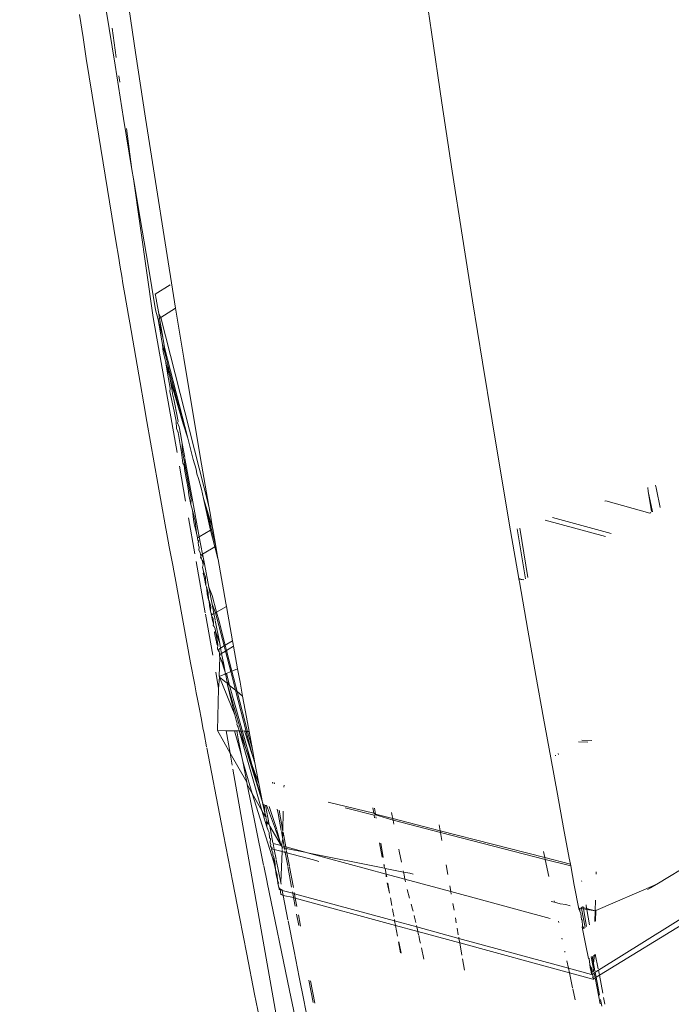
# Model space of a CAD drawing. Header units: millimetres. Extents: x 504675 to 860349, y -23215 to 63575.
# Tile 41 of 177: x 590904 to 590937, y 32857 to 32908. Entities that reach past the tile are written whole.
import ezdxf
from ezdxf import colors
from ezdxf.entities.mleader import LeaderData, LeaderLine
from ezdxf.math import Vec2, Vec3

# ---------------------------------------------------------------- set-up
doc = ezdxf.new("R2010")
doc.units = ezdxf.units.MM
doc.header["$LTSCALE"] = 10
doc.linetypes.add('LEVEL-F-OVERALL LAYOUT$0$HIDDEN', pattern=[0.375, 0.25, -0.125])
doc.layers.get('0').update_dxf_attribs({"linetype": 'CONTINUOUS'})
for name, color, linetype, lineweight in [('ARCH', 8, 'CONTINUOUS', 0), ('furniture', 8, 'CONTINUOUS', 5), ('level-C-ELEVATION-$0$I-ANNO-TEXT', 8, 'CONTINUOUS', 18)]:
    doc.layers.add(name, color=color, linetype=linetype, lineweight=lineweight)
doc.layers.add('LEVEL-F-OVERALL LAYOUT$0$DASH1L', color=8, linetype='LEVEL-F-OVERALL LAYOUT$0$HIDDEN')
doc.styles.add('level-C-ELEVATION-$0$KGD - Note', font='romans.shx', dxfattribs={"width": 0.7, "height": 2})

# ---------------------------------------------------------------- blocks, each defined once
blk = doc.blocks.new('ARCH')
at = {"layer": 'LEVEL-F-OVERALL LAYOUT$0$DASH1L'}
h = blk.add_hatch(dxfattribs=at)
h.set_pattern_fill('ANGLE', color=8, scale=10, angle=352.0664)
h.set_pattern_definition([(352.0664444, (-404119.055, 373340.98), (9.6410197, 69.1814516), [50.8, -19.05]), (82.0664444, (-404119.055, 373340.98), (-69.1814516, 9.6410197), [50.8, -19.05])])
edge = h.paths.add_edge_path(flags=16)
edge.add_line((572074.712, 35847.062), (602196.904, 29528.217))
edge.add_line((602196.904, 29528.217), (599472.63, 39352.005))
edge.add_arc((597545.364, 38817.547), 2000, 15.499436, 89.998351)
edge.add_line((597545.422, 40817.547), (573256.113, 40817.547))
edge.add_arc((576210.344, 22394.182), 18658.72, 99.1099624, 106.6903327)
edge.add_line((570851.58, 40266.829), (572074.712, 35847.062))
h.paths.add_polyline_path([(583373.777, 40815.973), (583374.097, 40875.042), (586424.097, 40859.112), (586423.937, 40815.973)], flags=16)
h.paths.add_polyline_path([(600840.891, 34605.132), (600792.778, 34591.523), (599497.965, 39260.646), (599546.078, 39274.255)])
h.paths.add_polyline_path([(587210.4, 32671.778), (587194.965, 32598.383), (582692.955, 33542.787), (582708.389, 33616.182)])
edge = h.paths.add_edge_path()
edge.add_line((572071.73, 35387.893), (601863.317, 29138.4))
edge.add_arc((601986.5, 29725.619), 600, 258.152638, 375.499436)
edge.add_line((602564.68, 29885.956), (599906.265, 39472.258))
edge.add_arc((597545.364, 38817.547), 2450, 15.499436, 89.998351)
edge.add_line((597545.435, 41267.547), (573220.478, 41267.547))
edge.add_arc((576210.344, 22394.182), 19108.72, 99.0018321, 106.2358191)
edge.add_arc((571035.465, 40164.758), 600, 106.235819, 195.468967)
edge.add_line((570457.2, 40004.728), (571616.648, 35815.082))
edge.add_arc((572194.913, 35975.111), 600, 195.468967, 258.152638)
h.paths.add_polyline_path([(587210.4, 32671.778), (587195.409, 32600.494), (587195.432, 32600.49)])
at = {"layer": 'furniture'}
for p, q in [((590924.575, 32910.826), (590925.117, 32907.092)), ((590909.458, 32909.519), (590909.973, 32906.048)), ((590907.101, 32907.987), (590907.285, 32906.808)), ((590908.477, 32908.219), (590908.923, 32905.395)), ((590908.988, 32905.791), (590908.776, 32907.283)), ((590925.117, 32907.092), (590925.655, 32903.472)), ((590907.285, 32906.808), (590907.453, 32905.742)), ((590909.973, 32906.048), (590910.483, 32902.685)), ((590907.755, 32903.855), (590907.453, 32905.742)), ((590908.923, 32905.395), (590909.361, 32902.672)), ((590909.167, 32904.528), (590909.12, 32904.855)), ((590907.755, 32903.855), (590908.984, 32896.301)), ((590925.655, 32903.472), (590926.187, 32899.968)), ((590909.361, 32902.672), (590909.789, 32900.053)), ((590910.483, 32902.685), (590910.987, 32899.435)), ((590909.789, 32900.053), (590909.502, 32902.162)), ((590909.789, 32900.053), (590909.869, 32899.577)), ((590926.187, 32899.968), (590926.711, 32896.585)), ((590909.869, 32899.577), (590910.207, 32897.547)), ((590910.874, 32892.485), (590909.869, 32899.577)), ((590910.987, 32899.435), (590911.482, 32896.302)), ((590910.207, 32897.547), (590910.612, 32895.154)), ((590926.711, 32896.585), (590927.227, 32893.327)), ((590908.984, 32896.301), (590909.097, 32895.614)), ((590911.482, 32896.302), (590911.968, 32893.287)), ((590909.097, 32895.614), (590909.191, 32895.052)), ((590909.191, 32895.052), (590909.268, 32894.596)), ((590910.612, 32895.154), (590911.003, 32892.875)), ((590909.268, 32894.596), (590909.331, 32894.224)), ((590909.331, 32894.224), (590909.431, 32893.648)), ((590910.986, 32893.676), (590911.749, 32894.159)), ((590909.618, 32892.575), (590909.431, 32893.648)), ((590910.986, 32893.676), (590910.994, 32893.628)), ((590910.994, 32893.628), (590910.996, 32893.597)), ((590910.996, 32893.597), (590911.012, 32893.53)), ((590911.012, 32893.53), (590911.016, 32893.478)), ((590911.041, 32893.365), (590911.016, 32893.478)), ((590911.041, 32893.365), (590911.051, 32893.308)), ((590927.227, 32893.327), (590927.732, 32890.192)), ((590911.003, 32892.875), (590911.131, 32892.382)), ((590911.051, 32893.308), (590911.158, 32892.69)), ((590911.267, 32892.471), (590912.021, 32892.962)), ((590911.968, 32893.287), (590912.021, 32892.962)), ((590912.021, 32892.962), (590912.442, 32890.393)), ((590909.618, 32892.575), (590909.683, 32892.2)), ((590912.096, 32885.563), (590910.874, 32892.485)), ((590911.131, 32892.382), (590911.204, 32892.429)), ((590911.131, 32892.382), (590911.233, 32891.79)), ((590911.371, 32891.47), (590911.131, 32892.382)), ((590911.158, 32892.69), (590911.204, 32892.429)), ((590911.267, 32892.471), (590911.158, 32892.69)), ((590911.204, 32892.429), (590911.267, 32892.471)), ((590911.371, 32891.47), (590911.204, 32892.429)), ((590913.725, 32882.812), (590911.267, 32892.471)), ((590909.683, 32892.2), (590910.204, 32889.148)), ((590911.29, 32891.468), (590911.233, 32891.79)), ((590911.356, 32891.103), (590911.29, 32891.468)), ((590911.371, 32891.47), (590911.371, 32891.423)), ((590911.371, 32891.423), (590911.39, 32891.365)), ((590911.463, 32890.948), (590911.39, 32891.365)), ((590911.356, 32891.103), (590911.379, 32890.718)), ((590911.544, 32890.407), (590911.356, 32891.103)), ((590911.463, 32890.948), (590911.544, 32890.407)), ((590912.65, 32886.307), (590911.463, 32890.948)), ((590911.517, 32890.18), (590911.379, 32890.718)), ((590911.56, 32890.315), (590911.544, 32890.407)), ((590911.587, 32890.247), (590911.56, 32890.315)), ((590912.442, 32890.393), (590912.905, 32887.621)), ((590911.523, 32890.144), (590911.517, 32890.18)), ((590911.523, 32890.144), (590911.664, 32889.346)), ((590911.692, 32889.548), (590911.523, 32890.144)), ((590911.591, 32890.133), (590911.587, 32890.247)), ((590911.591, 32890.133), (590911.624, 32890.041)), ((590911.624, 32890.041), (590911.692, 32889.548)), ((590912.405, 32887.036), (590911.624, 32890.041)), ((590927.732, 32890.192), (590928.225, 32887.185)), ((590911.747, 32888.857), (590911.664, 32889.346)), ((590911.692, 32889.548), (590911.744, 32889.365)), ((590911.744, 32889.365), (590911.753, 32889.316)), ((590911.753, 32889.316), (590911.856, 32888.743)), ((590912.405, 32887.036), (590911.753, 32889.316)), ((590910.204, 32889.148), (590910.392, 32888.064)), ((590911.737, 32888.689), (590911.747, 32888.857)), ((590911.953, 32887.684), (590911.737, 32888.689)), ((590911.856, 32888.743), (590911.863, 32888.567)), ((590911.863, 32888.567), (590911.937, 32888.295)), ((590911.937, 32888.295), (590912.001, 32887.949)), ((590910.392, 32888.064), (590910.552, 32887.15)), ((590912.001, 32887.949), (590912.051, 32887.676)), ((590911.953, 32887.684), (590912.053, 32887.165)), ((590912.051, 32887.676), (590912.149, 32887.152)), ((590912.905, 32887.621), (590913.353, 32884.977)), ((590910.552, 32887.15), (590911.491, 32881.867)), ((590912.053, 32887.165), (590912.076, 32886.791)), ((590912.148, 32886.588), (590912.076, 32886.791)), ((590912.149, 32887.152), (590912.122, 32887.092)), ((590912.122, 32887.092), (590912.201, 32886.875)), ((590912.201, 32886.875), (590912.267, 32886.519)), ((590912.65, 32886.307), (590912.405, 32887.036)), ((590928.225, 32887.185), (590928.707, 32884.301)), ((590912.33, 32885.564), (590912.148, 32886.588)), ((590912.357, 32886.028), (590912.267, 32886.519)), ((590912.923, 32885.214), (590912.65, 32886.307)), ((590912.367, 32885.707), (590912.357, 32886.028)), ((590912.357, 32886.028), (590912.489, 32885.304)), ((590912.33, 32885.564), (590912.395, 32885.025)), ((590912.367, 32885.707), (590912.818, 32883.194)), ((590912.534, 32883.08), (590912.219, 32884.863)), ((590912.395, 32885.025), (590912.459, 32884.921)), ((590912.501, 32884.612), (590912.459, 32884.921)), ((590912.498, 32885.256), (590912.869, 32883.233)), ((590913.077, 32884.722), (590912.923, 32885.214)), ((590913.353, 32884.977), (590913.725, 32882.812)), ((590912.661, 32883.724), (590912.501, 32884.612)), ((590913.106, 32884.481), (590913.077, 32884.722)), ((590913.201, 32884.234), (590913.106, 32884.481)), ((590928.707, 32884.301), (590929.173, 32881.552)), ((590913.353, 32883.699), (590913.201, 32884.234)), ((590936.203, 32883.779), (590936.218, 32883.576)), ((590936.586, 32883.901), (590936.618, 32883.766)), ((590936.618, 32883.766), (590936.694, 32883.424)), ((590912.693, 32883.396), (590912.661, 32883.724)), ((590912.81, 32882.901), (590912.693, 32883.396)), ((590913.46, 32883.215), (590913.353, 32883.699)), ((590936.218, 32883.576), (590936.391, 32882.543)), ((590936.218, 32883.576), (590936.426, 32882.535)), ((590936.694, 32883.424), (590936.783, 32883)), ((590912.81, 32882.901), (590912.818, 32883.194)), ((590912.81, 32882.901), (590912.881, 32882.613)), ((590912.869, 32883.233), (590913.237, 32881.253)), ((590913.916, 32881.715), (590913.46, 32883.215)), ((590913.46, 32883.215), (590913.863, 32881.626)), ((590913.809, 32881.594), (590913.46, 32883.215)), ((590913.785, 32882.469), (590913.725, 32882.812)), ((590933.987, 32883.077), (590934.051, 32883.097)), ((590934.051, 32883.097), (590936.303, 32882.47)), ((590936.783, 32883), (590936.834, 32882.75)), ((590913.023, 32882.066), (590912.881, 32882.613)), ((590912.948, 32882.141), (590912.881, 32882.613)), ((590913.785, 32882.469), (590913.916, 32881.715)), ((590936.303, 32882.47), (590936.344, 32882.492)), ((590911.491, 32881.867), (590911.575, 32881.404)), ((590913.01, 32880.38), (590912.684, 32882.228)), ((590912.967, 32881.909), (590912.948, 32882.141)), ((590913.1, 32881.432), (590912.967, 32881.909)), ((590913.023, 32882.066), (590913.1, 32881.432)), ((590930.933, 32882.109), (590934.022, 32881.267)), ((590931.32, 32882.232), (590934.312, 32881.42)), ((590911.575, 32881.404), (590911.642, 32881.034)), ((590913.1, 32881.432), (590913.127, 32881.283)), ((590913.127, 32881.283), (590913.143, 32881.196)), ((590913.143, 32881.196), (590913.237, 32881.253)), ((590913.237, 32881.253), (590913.809, 32881.594)), ((590913.406, 32880.355), (590913.237, 32881.253)), ((590913.809, 32881.594), (590913.863, 32881.626)), ((590914.031, 32880.736), (590913.809, 32881.594)), ((590913.863, 32881.626), (590913.925, 32881.663)), ((590913.863, 32881.626), (590914.082, 32880.767)), ((590913.925, 32881.663), (590913.916, 32881.715)), ((590914.082, 32880.767), (590913.925, 32881.663)), ((590929.173, 32881.552), (590929.591, 32879.12)), ((590929.925, 32879.107), (590929.508, 32881.658)), ((590929.639, 32881.699), (590930.053, 32879.174)), ((590911.642, 32881.034), (590911.698, 32880.735)), ((590911.698, 32880.735), (590911.876, 32879.792)), ((590913.143, 32881.196), (590913.15, 32881.163)), ((590913.166, 32881.074), (590913.15, 32881.163)), ((590913.214, 32881.021), (590913.166, 32881.074)), ((590913.214, 32881.021), (590913.185, 32880.976)), ((590913.185, 32880.976), (590913.194, 32880.802)), ((590913.194, 32880.802), (590913.233, 32880.715)), ((590913.406, 32880.355), (590914.031, 32880.736)), ((590914.031, 32880.736), (590914.082, 32880.767)), ((590914.191, 32880.137), (590914.031, 32880.736)), ((590914.082, 32880.767), (590914.191, 32880.137)), ((590913.233, 32880.715), (590913.216, 32880.566)), ((590913.216, 32880.566), (590913.282, 32880.455)), ((590913.282, 32880.455), (590913.301, 32880.353)), ((590913.301, 32880.353), (590913.311, 32880.298)), ((590913.301, 32880.353), (590913.365, 32880.331)), ((590913.302, 32880.216), (590913.32, 32880.25)), ((590913.311, 32880.298), (590913.365, 32880.331)), ((590913.311, 32880.298), (590913.32, 32880.25)), ((590913.343, 32880.123), (590913.32, 32880.25)), ((590913.365, 32880.331), (590913.406, 32880.355)), ((590913.365, 32880.331), (590913.433, 32880.212)), ((590913.406, 32880.355), (590913.433, 32880.212)), ((590911.876, 32879.792), (590911.93, 32879.506)), ((590913.543, 32877.362), (590913.08, 32879.986)), ((590913.343, 32880.123), (590913.302, 32880.216)), ((590913.39, 32880.06), (590913.343, 32880.123)), ((590913.436, 32879.811), (590913.39, 32880.06)), ((590913.39, 32880.06), (590913.498, 32879.869)), ((590913.401, 32879.68), (590913.436, 32879.811)), ((590913.433, 32880.212), (590913.498, 32879.869)), ((590913.498, 32879.869), (590913.725, 32878.676)), ((590914.191, 32880.137), (590914.199, 32880.095)), ((590914.199, 32880.095), (590914.594, 32877.857)), ((590911.93, 32879.506), (590911.995, 32879.155)), ((590913.401, 32879.68), (590913.475, 32879.42)), ((590913.475, 32879.42), (590913.44, 32879.371)), ((590913.491, 32879.197), (590913.44, 32879.371)), ((590913.552, 32879.186), (590913.475, 32879.42)), ((590911.995, 32879.155), (590912.791, 32874.808)), ((590913.572, 32878.761), (590913.491, 32879.197)), ((590913.572, 32878.761), (590913.552, 32879.186)), ((590913.572, 32878.761), (590913.61, 32878.697)), ((590929.591, 32879.12), (590929.813, 32879.048)), ((590929.591, 32879.12), (590929.596, 32879.092)), ((590929.596, 32879.092), (590929.813, 32879.048)), ((590929.596, 32879.092), (590929.621, 32878.947)), ((590929.621, 32878.947), (590930.052, 32876.481)), ((590929.813, 32879.048), (590929.851, 32879.068)), ((590913.699, 32878.396), (590913.61, 32878.697)), ((590913.645, 32878.37), (590913.61, 32878.697)), ((590913.637, 32878.33), (590913.645, 32878.37)), ((590913.71, 32878.023), (590913.637, 32878.33)), ((590913.71, 32878.023), (590913.699, 32878.396)), ((590913.725, 32878.676), (590913.903, 32878.255)), ((590913.725, 32878.676), (590913.892, 32877.802)), ((590913.903, 32878.255), (590914.124, 32877.399)), ((590913.71, 32878.023), (590913.746, 32877.978)), ((590913.83, 32877.691), (590913.746, 32877.978)), ((590913.766, 32877.718), (590913.746, 32877.978)), ((590913.817, 32877.448), (590913.766, 32877.718)), ((590913.892, 32877.802), (590913.985, 32877.32)), ((590913.892, 32877.802), (590914.069, 32877.367)), ((590914.594, 32877.857), (590914.626, 32877.683)), ((590913.925, 32875.198), (590913.555, 32877.294)), ((590913.817, 32877.448), (590913.83, 32877.691)), ((590913.84, 32877.328), (590913.817, 32877.448)), ((590913.849, 32877.28), (590913.84, 32877.328)), ((590913.84, 32877.328), (590913.877, 32877.288)), ((590913.855, 32877.246), (590913.849, 32877.28)), ((590913.855, 32877.246), (590913.877, 32877.288)), ((590913.896, 32877.029), (590913.855, 32877.246)), ((590913.945, 32877.074), (590913.855, 32877.246)), ((590913.877, 32877.288), (590913.907, 32877.276)), ((590913.907, 32877.276), (590913.985, 32877.32)), ((590913.985, 32877.32), (590914.069, 32877.367)), ((590914.047, 32877.001), (590913.985, 32877.32)), ((590914.069, 32877.367), (590914.124, 32877.399)), ((590914.069, 32877.367), (590914.51, 32875.664)), ((590914.124, 32877.399), (590914.626, 32877.683)), ((590914.124, 32877.399), (590914.234, 32876.981)), ((590914.626, 32877.683), (590914.94, 32875.929)), ((590913.969, 32876.803), (590913.896, 32877.029)), ((590913.969, 32876.803), (590913.944, 32876.717)), ((590913.944, 32876.717), (590913.997, 32876.654)), ((590913.969, 32876.803), (590913.945, 32877.074)), ((590914.054, 32876.965), (590914.283, 32875.785)), ((590914.565, 32875.698), (590914.234, 32876.981)), ((590914.044, 32876.544), (590913.997, 32876.654)), ((590914.022, 32876.358), (590914.067, 32876.421)), ((590914.053, 32876.152), (590914.022, 32876.358)), ((590914.067, 32876.421), (590914.044, 32876.544)), ((590914.067, 32876.421), (590914.283, 32875.785)), ((590914.193, 32875.748), (590914.067, 32876.421)), ((590930.052, 32876.481), (590930.464, 32874.153)), ((590914.111, 32875.88), (590914.053, 32876.152)), ((590914.111, 32875.88), (590914.13, 32875.753)), ((590914.193, 32875.748), (590914.111, 32875.88)), ((590914.13, 32875.753), (590914.189, 32875.653)), ((590914.189, 32875.653), (590914.193, 32875.748)), ((590914.283, 32875.785), (590914.328, 32875.552)), ((590914.51, 32875.664), (590914.565, 32875.698)), ((590914.565, 32875.698), (590914.94, 32875.929)), ((590914.565, 32875.698), (590914.632, 32875.436)), ((590914.94, 32875.929), (590914.97, 32875.761)), ((590914.97, 32875.761), (590914.989, 32875.653)), ((590914.189, 32875.653), (590914.167, 32875.583)), ((590914.175, 32875.523), (590914.167, 32875.583)), ((590914.175, 32875.523), (590914.188, 32875.466)), ((590914.188, 32875.466), (590914.243, 32875.485)), ((590914.249, 32875.348), (590914.188, 32875.466)), ((590914.243, 32875.485), (590914.296, 32875.533)), ((590914.243, 32875.485), (590914.249, 32875.348)), ((590914.275, 32875.311), (590914.249, 32875.348)), ((590914.267, 32875.253), (590914.275, 32875.311)), ((590914.267, 32875.253), (590914.279, 32875.199)), ((590914.29, 32875.228), (590914.267, 32875.253)), ((590914.279, 32875.199), (590914.277, 32875.127)), ((590914.279, 32875.199), (590914.29, 32875.228)), ((590914.288, 32875.166), (590914.279, 32875.199)), ((590914.288, 32875.166), (590914.29, 32875.228)), ((590914.29, 32875.228), (590914.38, 32875.283)), ((590914.296, 32875.533), (590914.328, 32875.552)), ((590914.328, 32875.552), (590914.51, 32875.664)), ((590914.328, 32875.552), (590914.38, 32875.283)), ((590914.38, 32875.283), (590914.577, 32875.403)), ((590914.491, 32874.709), (590914.38, 32875.283)), ((590914.51, 32875.664), (590914.577, 32875.403)), ((590914.577, 32875.403), (590914.632, 32875.436)), ((590914.577, 32875.403), (590914.848, 32874.354)), ((590914.632, 32875.436), (590914.989, 32875.653)), ((590914.632, 32875.436), (590914.906, 32874.379)), ((590914.989, 32875.653), (590915.198, 32874.501)), ((590913.002, 32873.671), (590912.791, 32874.808)), ((590914.255, 32874.106), (590914.285, 32875.095)), ((590914.277, 32875.127), (590914.288, 32875.166)), ((590914.285, 32875.095), (590914.277, 32875.127)), ((590914.333, 32874.997), (590914.285, 32875.095)), ((590914.359, 32874.955), (590914.333, 32874.997)), ((590914.565, 32874.323), (590914.359, 32874.955)), ((590914.491, 32874.709), (590914.359, 32874.955)), ((590914.491, 32874.709), (590914.565, 32874.323)), ((590914.228, 32873.479), (590914.079, 32874.322)), ((590914.255, 32874.106), (590914.543, 32874.227)), ((590914.543, 32874.227), (590914.578, 32874.255)), ((590914.565, 32874.323), (590914.578, 32874.255)), ((590914.578, 32874.255), (590914.623, 32874.26)), ((590914.578, 32874.255), (590914.665, 32873.807)), ((590914.623, 32874.26), (590914.848, 32874.354)), ((590914.623, 32874.26), (590914.763, 32873.72)), ((590914.848, 32874.354), (590914.906, 32874.379)), ((590914.848, 32874.354), (590915.097, 32873.395)), ((590914.906, 32874.379), (590915.198, 32874.501)), ((590914.906, 32874.379), (590915.179, 32873.325)), ((590915.198, 32874.501), (590915.322, 32873.814)), ((590913.002, 32873.671), (590913.078, 32873.267)), ((590914.269, 32874.068), (590914.228, 32873.479)), ((590914.269, 32874.068), (590914.255, 32874.106)), ((590914.269, 32874.068), (590914.618, 32873.799)), ((590915.064, 32872.135), (590914.269, 32874.068)), ((590914.618, 32873.799), (590914.665, 32873.807)), ((590914.667, 32873.74), (590914.665, 32873.807)), ((590914.665, 32873.807), (590914.763, 32873.72)), ((590914.667, 32873.74), (590914.789, 32873.64)), ((590915.388, 32871.292), (590914.667, 32873.74)), ((590914.888, 32872.824), (590914.667, 32873.74)), ((590914.763, 32873.72), (590914.777, 32873.665)), ((590915.322, 32873.814), (590915.454, 32873.093)), ((590930.464, 32874.153), (590930.855, 32871.971)), ((590913.078, 32873.267), (590913.138, 32872.949)), ((590914.228, 32873.479), (590914.171, 32871.332)), ((590914.777, 32873.665), (590914.789, 32873.64)), ((590914.789, 32873.64), (590915.097, 32873.395)), ((590914.789, 32873.64), (590916.512, 32867.552)), ((590915.097, 32873.395), (590915.179, 32873.325)), ((590915.097, 32873.395), (590915.643, 32871.283)), ((590915.179, 32873.325), (590915.454, 32873.093)), ((590915.179, 32873.325), (590915.708, 32871.281)), ((590913.138, 32872.949), (590913.224, 32872.506)), ((590915.064, 32872.135), (590914.888, 32872.824)), ((590915.454, 32873.093), (590915.651, 32872.015)), ((590913.343, 32871.907), (590913.224, 32872.506)), ((590913.343, 32871.907), (590913.426, 32871.48)), ((590915.064, 32872.135), (590915.132, 32871.872)), ((590915.141, 32871.835), (590915.132, 32871.872)), ((590915.149, 32871.806), (590915.132, 32871.872)), ((590915.149, 32871.806), (590915.141, 32871.835)), ((590915.172, 32871.716), (590915.149, 32871.806)), ((590915.163, 32871.646), (590915.172, 32871.716)), ((590915.651, 32872.015), (590915.787, 32871.279)), ((590930.855, 32871.971), (590931.222, 32869.944)), ((590913.426, 32871.48), (590913.484, 32871.176)), ((590913.484, 32871.176), (590913.613, 32870.497)), ((590914.171, 32871.332), (590914.608, 32871.325)), ((590914.171, 32871.332), (590914.811, 32870.172)), ((590914.811, 32870.172), (590914.608, 32871.325)), ((590914.608, 32871.325), (590915.041, 32871.319)), ((590915.041, 32871.319), (590915.15, 32871.317)), ((590915.041, 32871.319), (590915.399, 32870.054)), ((590915.15, 32871.317), (590915.229, 32870.915)), ((590915.15, 32871.317), (590915.282, 32871.315)), ((590915.19, 32871.574), (590915.163, 32871.646)), ((590915.222, 32871.521), (590915.19, 32871.574)), ((590915.229, 32871.494), (590915.222, 32871.521)), ((590915.247, 32871.419), (590915.229, 32871.494)), ((590915.257, 32871.387), (590915.247, 32871.419)), ((590915.269, 32871.339), (590915.257, 32871.387)), ((590915.282, 32871.315), (590915.269, 32871.339)), ((590915.602, 32870.459), (590915.282, 32871.315)), ((590915.282, 32871.315), (590915.388, 32871.292)), ((590916.431, 32867.237), (590915.282, 32871.315)), ((590915.388, 32871.292), (590915.55, 32871.311)), ((590915.602, 32870.459), (590915.388, 32871.292)), ((590915.55, 32871.311), (590915.643, 32871.283)), ((590915.55, 32871.311), (590915.961, 32870.055)), ((590915.643, 32871.283), (590915.708, 32871.281)), ((590915.643, 32871.283), (590915.961, 32870.055)), ((590915.708, 32871.281), (590915.787, 32871.279)), ((590915.708, 32871.281), (590915.955, 32870.37)), ((590915.787, 32871.279), (590915.955, 32870.37)), ((590915.229, 32870.915), (590915.399, 32870.054)), ((590932.646, 32870.75), (590933.116, 32870.736)), ((590933.336, 32870.828), (590932.812, 32870.844)), ((590913.621, 32870.457), (590914.35, 32866.632)), ((590914.92, 32869.555), (590914.811, 32870.172)), ((590914.811, 32870.172), (590915.67, 32868.686)), ((590915.614, 32870.411), (590915.602, 32870.459)), ((590916.283, 32868.615), (590915.614, 32870.411)), ((590916.512, 32867.552), (590915.614, 32870.411)), ((590916.084, 32869.678), (590915.955, 32870.37)), ((590931.609, 32870.163), (590931.619, 32870.11)), ((590915.399, 32870.054), (590915.46, 32869.743)), ((590915.46, 32869.743), (590915.67, 32868.686)), ((590915.46, 32869.743), (590915.945, 32868.117)), ((590915.961, 32870.055), (590916.084, 32869.678)), ((590916.084, 32869.678), (590916.232, 32868.884)), ((590931.222, 32869.944), (590931.565, 32868.071)), ((590931.47, 32870.047), (590931.464, 32870.081)), ((590918.761, 32847.788), (590914.955, 32869.357)), ((590915.67, 32868.686), (590915.692, 32868.577)), ((590916.232, 32868.884), (590916.283, 32868.615)), ((590916.995, 32868.627), (590916.984, 32868.692)), ((590917.08, 32868.598), (590917.068, 32868.67)), ((590915.692, 32868.577), (590915.945, 32868.117)), ((590915.692, 32868.577), (590916.114, 32866.473)), ((590916.283, 32868.615), (590916.481, 32867.56)), ((590917.575, 32868.541), (590917.572, 32868.433)), ((590915.945, 32868.117), (590917.045, 32864.601)), ((590915.945, 32868.117), (590916.431, 32867.237)), ((590922.165, 32867.112), (590919.828, 32867.672)), ((590931.565, 32868.071), (590931.882, 32866.356)), ((590916.431, 32867.237), (590916.601, 32866.93)), ((590916.701, 32866.402), (590916.431, 32867.237)), ((590916.481, 32867.56), (590916.593, 32867.116)), ((590916.593, 32867.116), (590916.512, 32867.552)), ((590916.553, 32867.542), (590916.593, 32867.116)), ((590916.593, 32867.116), (590916.66, 32866.912)), ((590916.601, 32866.93), (590916.593, 32867.116)), ((590916.63, 32867.522), (590916.82, 32866.532)), ((590917.129, 32866.289), (590916.681, 32867.508)), ((590916.813, 32867.451), (590917.198, 32866.271)), ((590917.268, 32867.088), (590917.228, 32867.313)), ((590917.518, 32866.187), (590917.322, 32867.255)), ((590917.535, 32867.212), (590917.518, 32866.187)), ((590922.185, 32867.004), (590920.702, 32867.377)), ((590922.165, 32867.112), (590922.114, 32867.379)), ((590922.256, 32867.051), (590922.201, 32867.357)), ((590923.074, 32867.134), (590923.109, 32866.962)), ((590914.945, 32863.55), (590914.35, 32866.632)), ((590916.601, 32866.93), (590916.66, 32866.912)), ((590916.641, 32866.856), (590916.66, 32866.912)), ((590916.699, 32866.753), (590916.641, 32866.856)), ((590916.682, 32866.638), (590916.699, 32866.753)), ((590916.701, 32866.402), (590916.682, 32866.638)), ((590916.718, 32866.646), (590916.699, 32866.753)), ((590916.718, 32866.646), (590916.701, 32866.402)), ((590916.718, 32866.646), (590916.82, 32866.532)), ((590917.43, 32866.21), (590917.268, 32867.088)), ((590922.256, 32867.051), (590922.165, 32867.112)), ((590922.262, 32867.017), (590922.185, 32867.004)), ((590922.211, 32866.869), (590922.185, 32867.004)), ((590922.262, 32867.017), (590922.256, 32867.051)), ((590923.137, 32866.826), (590922.256, 32867.051)), ((590923.153, 32866.746), (590922.262, 32867.017)), ((590922.293, 32866.841), (590922.279, 32866.919)), ((590923.109, 32866.962), (590923.137, 32866.826)), ((590923.137, 32866.826), (590923.153, 32866.746)), ((590925.569, 32866.204), (590923.137, 32866.826)), ((590923.153, 32866.746), (590923.194, 32866.537)), ((590925.583, 32866.119), (590923.153, 32866.746)), ((590916.114, 32866.473), (590916.528, 32864.438)), ((590916.761, 32866.212), (590916.701, 32866.402)), ((590916.761, 32866.212), (590916.811, 32866.115)), ((590916.832, 32865.833), (590916.811, 32866.115)), ((590916.82, 32866.532), (590916.839, 32866.436)), ((590916.839, 32866.436), (590917.421, 32865.444)), ((590916.839, 32866.436), (590917.003, 32865.59)), ((590917.421, 32865.444), (590917.14, 32866.26)), ((590917.209, 32866.237), (590917.421, 32865.444)), ((590917.494, 32865.859), (590917.438, 32866.163)), ((590917.503, 32866.142), (590917.494, 32865.859)), ((590917.494, 32865.859), (590917.528, 32866.134)), ((590917.667, 32865.378), (590917.528, 32866.134)), ((590925.569, 32866.204), (590925.516, 32866.509)), ((590930.927, 32864.833), (590925.569, 32866.204)), ((590925.583, 32866.119), (590925.569, 32866.204)), ((590925.655, 32865.708), (590925.583, 32866.119)), ((590930.947, 32864.735), (590925.583, 32866.119)), ((590931.882, 32866.356), (590932.172, 32864.806)), ((590916.874, 32865.809), (590916.832, 32865.833)), ((590916.857, 32865.581), (590916.874, 32865.809)), ((590917.507, 32865.792), (590917.449, 32865.436)), ((590917.507, 32865.792), (590917.494, 32865.859)), ((590917.578, 32865.402), (590917.507, 32865.792)), ((590916.893, 32865.506), (590916.857, 32865.581)), ((590916.889, 32865.414), (590916.893, 32865.506)), ((590916.92, 32865.359), (590916.889, 32865.414)), ((590916.959, 32865.338), (590916.92, 32865.359)), ((590916.936, 32865.276), (590916.959, 32865.338)), ((590916.936, 32865.276), (590916.951, 32865.193)), ((590916.936, 32865.276), (590917.072, 32865.24)), ((590917.009, 32865.082), (590916.951, 32865.193)), ((590917.01, 32865.555), (590917.072, 32865.24)), ((590917.421, 32865.444), (590917.01, 32865.555)), ((590917.472, 32865.135), (590917.072, 32865.24)), ((590917.168, 32864.75), (590917.072, 32865.24)), ((590917.472, 32865.135), (590917.404, 32863.548)), ((590917.479, 32865.339), (590917.421, 32865.444)), ((590917.449, 32865.436), (590917.421, 32865.444)), ((590917.449, 32865.436), (590917.479, 32865.339)), ((590917.449, 32865.436), (590917.578, 32865.402)), ((590917.475, 32865.229), (590917.472, 32865.135)), ((590917.635, 32865.091), (590917.472, 32865.135)), ((590917.479, 32865.339), (590917.476, 32865.258)), ((590917.594, 32865.316), (590917.479, 32865.339)), ((590917.594, 32865.316), (590917.578, 32865.402)), ((590917.667, 32865.378), (590917.578, 32865.402)), ((590917.611, 32865.223), (590917.594, 32865.316)), ((590917.682, 32865.298), (590917.594, 32865.316)), ((590917.635, 32865.091), (590917.618, 32865.184)), ((590917.682, 32865.298), (590917.667, 32865.378)), ((590918.728, 32865.091), (590917.667, 32865.378)), ((590917.7, 32865.199), (590917.682, 32865.298)), ((590918.728, 32865.091), (590917.682, 32865.298)), ((590917.724, 32865.068), (590917.708, 32865.156)), ((590922.601, 32864.853), (590922.46, 32865.584)), ((590922.653, 32864.84), (590922.523, 32865.564)), ((590923.449, 32865.257), (590923.47, 32865.154)), ((590923.47, 32865.154), (590923.583, 32864.595)), ((590930.927, 32864.833), (590930.863, 32865.141)), ((590936.648, 32863.471), (590939.541, 32865.222)), ((590916.993, 32864.971), (590917.009, 32865.082)), ((590916.993, 32864.971), (590917.053, 32864.845)), ((590917.053, 32864.845), (590917.045, 32864.601)), ((590917.045, 32864.601), (590917.134, 32864.217)), ((590917.053, 32864.845), (590917.097, 32864.615)), ((590917.124, 32864.463), (590917.097, 32864.615)), ((590917.175, 32864.713), (590917.404, 32863.548)), ((590917.76, 32864.41), (590917.635, 32865.091)), ((590917.724, 32865.068), (590917.635, 32865.091)), ((590917.849, 32864.386), (590917.724, 32865.068)), ((590919.082, 32864.723), (590917.724, 32865.068)), ((590918.781, 32865.076), (590918.728, 32865.091)), ((590922.713, 32864.281), (590918.781, 32865.076)), ((590922.806, 32863.987), (590918.781, 32865.076)), ((590919.082, 32864.723), (590919.35, 32864.638)), ((590932.229, 32864.5), (590930.927, 32864.833)), ((590930.947, 32864.735), (590930.927, 32864.833)), ((590932.248, 32864.4), (590930.947, 32864.735)), ((590930.947, 32864.735), (590931.131, 32863.862)), ((590932.172, 32864.806), (590932.229, 32864.5)), ((590916.534, 32864.407), (590916.705, 32863.574)), ((590917.134, 32864.217), (590917.124, 32864.463)), ((590917.219, 32863.955), (590917.134, 32864.217)), ((590917.134, 32864.217), (590917.168, 32863.969)), ((590917.961, 32863.318), (590917.766, 32864.381)), ((590918.051, 32863.292), (590917.855, 32864.353)), ((590922.692, 32864.386), (590922.676, 32864.471)), ((590922.692, 32864.386), (590922.722, 32864.456)), ((590922.713, 32864.281), (590922.692, 32864.386)), ((590922.754, 32864.273), (590922.713, 32864.281)), ((590923.689, 32864.084), (590922.754, 32864.273)), ((590922.806, 32863.987), (590922.754, 32864.273)), ((590923.676, 32864.147), (590923.689, 32864.084)), ((590925.956, 32863.973), (590925.872, 32864.457)), ((590932.229, 32864.5), (590932.248, 32864.4)), ((590932.248, 32864.4), (590932.432, 32863.424)), ((590933.559, 32864.094), (590933.556, 32863.983)), ((590917.168, 32863.969), (590917.236, 32863.669)), ((590917.236, 32863.669), (590917.219, 32863.955)), ((590917.26, 32863.519), (590917.236, 32863.669)), ((590917.295, 32863.546), (590917.236, 32863.669)), ((590922.798, 32863.847), (590922.806, 32863.987)), ((590922.832, 32863.838), (590922.806, 32863.987)), ((590923.765, 32863.728), (590922.806, 32863.987)), ((590924.02, 32864.036), (590923.689, 32864.084)), ((590923.689, 32864.084), (590923.717, 32863.952)), ((590923.717, 32863.952), (590923.765, 32863.728)), ((590923.765, 32863.728), (590923.797, 32863.582)), ((590926.109, 32863.094), (590923.765, 32863.728)), ((590924.177, 32863.985), (590924.02, 32864.036)), ((590932.803, 32863.644), (590932.809, 32863.611)), ((590914.945, 32863.55), (590915.288, 32861.792)), ((590916.711, 32863.548), (590917.849, 32858.031)), ((590917.26, 32863.519), (590917.286, 32863.369)), ((590917.327, 32863.256), (590917.286, 32863.369)), ((590917.35, 32863.246), (590917.286, 32863.369)), ((590917.302, 32863.507), (590917.295, 32863.546)), ((590917.322, 32863.196), (590917.327, 32863.256)), ((590917.322, 32863.196), (590917.35, 32863.246)), ((590917.362, 32863.185), (590917.322, 32863.196)), ((590917.35, 32863.246), (590917.362, 32863.185)), ((590917.411, 32863.233), (590917.362, 32863.185)), ((590917.362, 32863.185), (590917.409, 32863.172)), ((590917.386, 32863.051), (590917.389, 32863.107)), ((590917.409, 32863.172), (590917.389, 32863.107)), ((590917.404, 32863.548), (590917.419, 32863.473)), ((590917.482, 32863.152), (590917.409, 32863.172)), ((590917.469, 32863.217), (590917.482, 32863.152)), ((590918.018, 32863.007), (590917.482, 32863.152)), ((590917.532, 32862.892), (590917.482, 32863.152)), ((590922.98, 32863.014), (590922.86, 32863.532)), ((590922.98, 32863.014), (590922.889, 32863.523)), ((590923.882, 32863.203), (590923.992, 32862.761)), ((590926.109, 32863.094), (590926.06, 32863.377)), ((590931.188, 32861.719), (590926.109, 32863.094)), ((590926.132, 32862.963), (590926.109, 32863.094)), ((590932.432, 32863.424), (590932.661, 32862.213)), ((590936.624, 32863.461), (590933.532, 32862.125)), ((590936.328, 32863.278), (590936.186, 32863.192)), ((590936.328, 32863.278), (590936.624, 32863.461)), ((590936.648, 32863.471), (590936.624, 32863.461)), ((590917.411, 32862.996), (590917.386, 32863.051)), ((590917.402, 32862.959), (590917.411, 32862.996)), ((590917.425, 32862.934), (590917.402, 32862.959)), ((590917.411, 32862.996), (590917.425, 32862.934)), ((590917.532, 32862.892), (590917.425, 32862.934)), ((590918.06, 32862.78), (590917.532, 32862.892)), ((590917.532, 32862.892), (590917.775, 32861.644)), ((590918.018, 32863.007), (590918.006, 32863.071)), ((590918.06, 32862.78), (590918.018, 32863.007)), ((590918.107, 32862.983), (590918.018, 32863.007)), ((590918.139, 32862.35), (590918.06, 32862.78)), ((590918.149, 32862.756), (590918.06, 32862.78)), ((590918.107, 32862.983), (590918.096, 32863.047)), ((590918.149, 32862.756), (590918.107, 32862.983)), ((590923.236, 32861.59), (590918.107, 32862.983)), ((590918.229, 32862.324), (590918.149, 32862.756)), ((590923.278, 32861.358), (590918.149, 32862.756)), ((590923.096, 32862.372), (590923.024, 32862.769)), ((590931.411, 32862.541), (590931.25, 32862.583)), ((590931.411, 32862.541), (590931.396, 32862.613)), ((590933.516, 32862.654), (590933.499, 32862.101)), ((590939.945, 32862.978), (590933.662, 32859.068)), ((590940, 32862.669), (590933.713, 32858.804)), ((590923.143, 32862.109), (590923.127, 32862.199)), ((590923.192, 32861.843), (590923.148, 32862.082)), ((590924.081, 32862.445), (590924.154, 32862.188)), ((590924.154, 32862.188), (590924.182, 32862.08)), ((590926.276, 32862.133), (590926.217, 32862.474)), ((590931.714, 32862.462), (590931.411, 32862.541)), ((590931.991, 32862.435), (590931.714, 32862.462)), ((590932.216, 32862.36), (590931.991, 32862.435)), ((590932.661, 32862.213), (590932.716, 32862.081)), ((590932.716, 32862.081), (590932.688, 32862.229)), ((590932.713, 32862.244), (590932.716, 32862.081)), ((590932.798, 32862.229), (590932.713, 32862.244)), ((590932.716, 32862.081), (590932.771, 32861.965)), ((590932.787, 32862.288), (590932.798, 32862.229)), ((590932.886, 32862.267), (590932.787, 32862.288)), ((590932.896, 32862.211), (590932.798, 32862.229)), ((590932.798, 32862.229), (590932.988, 32861.258)), ((590932.886, 32862.267), (590932.872, 32862.34)), ((590932.896, 32862.211), (590932.886, 32862.267)), ((590933.063, 32862.228), (590932.886, 32862.267)), ((590933.063, 32861.303), (590932.896, 32862.211)), ((590933.072, 32862.179), (590932.896, 32862.211)), ((590933.031, 32862.404), (590933.063, 32862.228)), ((590933.063, 32862.228), (590933.072, 32862.179)), ((590933.499, 32862.101), (590933.063, 32862.228)), ((590933.072, 32862.179), (590933.216, 32861.396)), ((590933.499, 32862.101), (590933.072, 32862.179)), ((590933.499, 32862.101), (590933.482, 32861.556)), ((590933.532, 32862.125), (590933.499, 32862.101)), ((590933.515, 32861.576), (590933.532, 32862.125)), ((590915.288, 32861.792), (590915.662, 32859.89)), ((590918.09, 32860.032), (590917.786, 32861.589)), ((590918.323, 32861.35), (590918.216, 32861.929)), ((590918.412, 32861.326), (590918.306, 32861.905)), ((590923.195, 32861.817), (590923.192, 32861.843)), ((590923.236, 32861.59), (590923.224, 32861.655)), ((590923.278, 32861.358), (590923.236, 32861.59)), ((590924.373, 32861.281), (590923.236, 32861.59)), ((590924.236, 32861.869), (590924.257, 32861.783)), ((590924.257, 32861.783), (590924.324, 32861.501)), ((590926.388, 32861.486), (590926.342, 32861.752)), ((590931.632, 32861.505), (590931.615, 32861.581)), ((590932.792, 32861.668), (590932.771, 32861.965)), ((590932.827, 32861.633), (590932.792, 32861.668)), ((590932.858, 32861.314), (590932.827, 32861.633)), ((590923.377, 32860.804), (590923.278, 32861.358)), ((590924.425, 32861.046), (590923.278, 32861.358)), ((590924.358, 32861.347), (590924.373, 32861.281)), ((590924.373, 32861.281), (590924.405, 32861.137)), ((590926.525, 32860.697), (590924.373, 32861.281)), ((590924.405, 32861.137), (590924.425, 32861.046)), ((590926.495, 32860.871), (590926.435, 32861.216)), ((590932.858, 32861.314), (590932.841, 32861.27)), ((590932.897, 32861.255), (590932.841, 32861.27)), ((590933.023, 32860.328), (590932.841, 32861.27)), ((590932.897, 32861.255), (590932.858, 32861.314)), ((590932.881, 32861.193), (590932.897, 32861.255)), ((590932.906, 32861.208), (590932.897, 32861.255)), ((590932.957, 32861.239), (590932.906, 32861.208)), ((590926.566, 32860.462), (590924.425, 32861.046)), ((590924.463, 32860.871), (590924.425, 32861.046)), ((590924.53, 32860.56), (590924.471, 32860.834)), ((590926.525, 32860.697), (590926.514, 32860.762)), ((590932.128, 32859.175), (590926.525, 32860.697)), ((590926.566, 32860.462), (590926.525, 32860.697)), ((590931.813, 32860.652), (590931.8, 32860.714)), ((590923.53, 32859.95), (590923.427, 32860.525)), ((590923.572, 32859.939), (590923.456, 32860.518)), ((590924.53, 32860.56), (590924.552, 32860.457)), ((590924.604, 32860.208), (590924.727, 32859.628)), ((590926.676, 32859.831), (590926.566, 32860.462)), ((590932.181, 32858.932), (590926.566, 32860.462)), ((590933.023, 32860.328), (590933.165, 32859.672)), ((590915.662, 32859.89), (590916.068, 32857.844)), ((590918.09, 32860.032), (590918.35, 32858.716)), ((590926.808, 32859.068), (590926.709, 32859.641)), ((590931.955, 32859.987), (590931.945, 32860.034)), ((590933.195, 32859.651), (590933.165, 32859.672)), ((590933.195, 32859.651), (590933.189, 32859.687)), ((590933.224, 32859.354), (590933.195, 32859.651)), ((590933.287, 32859.747), (590933.391, 32859.217)), ((590933.413, 32859.417), (590933.343, 32859.782)), ((590933.413, 32859.417), (590933.461, 32859.854)), ((590933.427, 32859.833), (590933.413, 32859.417)), ((590933.506, 32859.881), (590933.649, 32859.135)), ((590932.128, 32859.175), (590932.049, 32859.549)), ((590933.314, 32858.853), (590932.128, 32859.175)), ((590932.128, 32859.175), (590932.181, 32858.932)), ((590933.275, 32859.222), (590933.224, 32859.354)), ((590933.224, 32859.354), (590933.244, 32859.193)), ((590933.244, 32859.193), (590933.289, 32858.996)), ((590933.275, 32859.222), (590933.306, 32859.174)), ((590933.289, 32858.996), (590933.306, 32859.174)), ((590933.306, 32859.174), (590933.35, 32858.954)), ((590933.413, 32859.417), (590933.391, 32859.217)), ((590933.391, 32859.217), (590933.405, 32859.149)), ((590933.405, 32859.149), (590933.4, 32858.983)), ((590933.405, 32859.149), (590933.433, 32859.004)), ((590933.487, 32859.036), (590933.413, 32859.417)), ((590933.662, 32859.068), (590933.5, 32858.968)), ((590933.662, 32859.068), (590933.713, 32858.804)), ((590918.35, 32858.716), (590918.585, 32857.532)), ((590919.061, 32857.404), (590918.841, 32858.55)), ((590933.387, 32858.604), (590932.181, 32858.932)), ((590932.347, 32858.157), (590932.181, 32858.932)), ((590933.327, 32858.939), (590933.289, 32858.996)), ((590933.289, 32858.996), (590933.314, 32858.853)), ((590933.34, 32858.869), (590933.314, 32858.853)), ((590933.397, 32858.904), (590933.34, 32858.869)), ((590933.383, 32858.786), (590933.34, 32858.869)), ((590933.363, 32858.884), (590933.383, 32858.786)), ((590933.37, 32858.699), (590933.391, 32858.743)), ((590933.407, 32858.668), (590933.37, 32858.699)), ((590933.397, 32858.904), (590933.383, 32858.786)), ((590933.391, 32858.743), (590933.383, 32858.786)), ((590933.387, 32858.604), (590933.407, 32858.668)), ((590933.422, 32858.602), (590933.387, 32858.604)), ((590933.397, 32858.904), (590933.447, 32858.935)), ((590933.407, 32858.668), (590933.422, 32858.602)), ((590933.498, 32858.672), (590933.422, 32858.602)), ((590933.5, 32858.968), (590933.447, 32858.935)), ((590933.447, 32858.935), (590933.498, 32858.672)), ((590933.55, 32858.704), (590933.498, 32858.672)), ((590933.498, 32858.672), (590933.757, 32857.35)), ((590933.55, 32858.704), (590933.5, 32858.968)), ((590933.713, 32858.804), (590933.55, 32858.704)), ((590933.725, 32857.794), (590933.55, 32858.704)), ((590933.713, 32858.804), (590933.889, 32857.89)), ((590919.157, 32857.378), (590918.937, 32858.517)), ((590932.48, 32857.543), (590932.355, 32858.12)), ((590916.068, 32857.844), (590916.508, 32855.654)), ((590918.121, 32856.729), (590917.849, 32858.031)), ((590933.835, 32857.22), (590933.77, 32857.563)), ((590933.932, 32857.663), (590933.998, 32857.32)), ((590918.993, 32855.507), (590918.585, 32857.532))]:
    blk.add_line(p, q, dxfattribs=at)
blk = doc.blocks.new('level-C-ELEVATION-$0$_Open90')
at = {"color": 0, "linetype": 'ByBlock', "lineweight": -2}
for p, q in [((-0.5, 0.5), (0, 0)), ((0, 0), (-1, 0)), ((0, 0), (-0.5, -0.5))]:
    blk.add_line(p, q, dxfattribs=at)

msp = doc.modelspace()

# ---------------------------------------------------------------- block references
at = {"layer": 'ARCH'}
msp.add_blockref('ARCH', (0, 0), dxfattribs=at)

# ---------------------------------------------------------------- leaders
at = {"layer": 'level-C-ELEVATION-$0$I-ANNO-TEXT', "ltscale": 0.25}
ml = msp.add_multileader_mtext('Standard', dxfattribs=at)
ml.set_content('{\\fIBM Plex Mono Medium|b0|i0|c0|p49;SIGNAGE}', color=142, style='level-C-ELEVATION-$0$KGD - Note')
ml.set_leader_properties(color=1)
ml.set_arrow_properties(name='level-C-ELEVATION-$0$_Open90')
ml.build(insert=Vec2(0, 0))
ml.multileader.update_dxf_attribs({"text_right_attachment_type": 3, "dogleg_length": 3, "arrow_head_size": 100, "scale": 50})
ctx = ml.context
ctx.base_point, ctx.scale, ctx.char_height, ctx.arrow_head_size, ctx.landing_gap_size, ctx.plane_origin, ctx.plane_x_axis, ctx.plane_y_axis = Vec3(635485.687, 31928.669), 50, 100, 100, 50, Vec3(635310.34, 32749.039), Vec3(0.965084, 0.261939), Vec3(-0.261939, 0.965084)
ctx.right_attachment, ctx.text_align_type = 3, 2
notes = []
notes.append((ctx, [(1, (1, 1, 0), (636135.51, 32105.041), (-0.965084, -0.261939), 150, [(0, [(636640.118, 33032.464)], 0, [])])]))
ctx.mtext.insert, ctx.mtext.text_direction, ctx.mtext.rotation, ctx.mtext.width, ctx.mtext.alignment, ctx.mtext.flow_direction = Vec3(635932.016, 32091.257), Vec3(0.965084, 0.261939), 0.265031, 1652.66293, 3, 5
for ctx, leaders in notes:
    for number, flags, end, landing, length, lines in leaders:
        leader = LeaderData()
        leader.index, (leader.has_last_leader_line, leader.has_dogleg_vector, leader.attachment_direction) = number, flags
        leader.last_leader_point, leader.dogleg_vector, leader.dogleg_length = Vec3(end), Vec3(landing), length
        for number, points, colour, breaks in lines:
            line = LeaderLine()
            line.index, line.vertices, line.color, line.breaks = number, Vec3.list(points), colors.encode_raw_color(colour), breaks
            leader.lines.append(line)
        ctx.leaders.append(leader)

doc.saveas('drawing.dxf')
